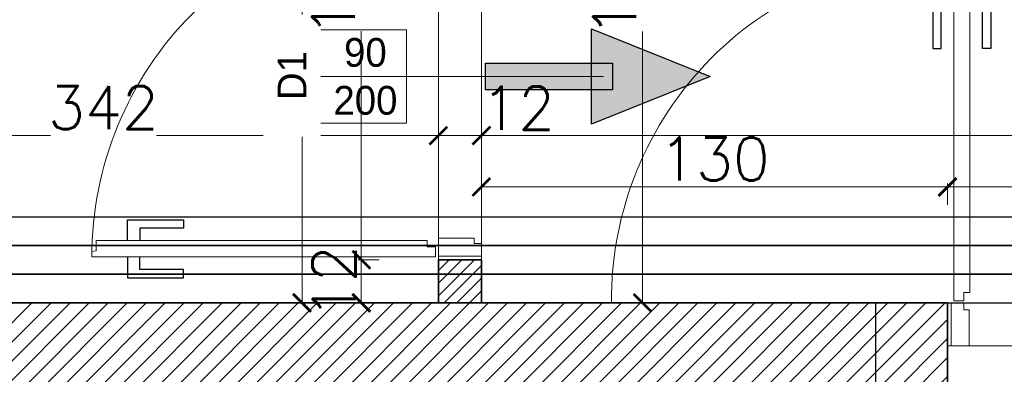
# Model space of a CAD drawing. Header units: millimetres. Extents: x -740 to 33545, y -26688 to 22494.
# Tile 106 of 256: x 9620 to 9894, y 10383 to 10481. Entities that reach past the tile are written whole.
import ezdxf
from ezdxf.lldxf.tags import DXFTag

# ---------------------------------------------------------------- set-up
doc = ezdxf.new("R2010")
doc.units = ezdxf.units.MM
doc.header["$MEASUREMENT"] = 0
doc.layers.get('Defpoints').update_dxf_attribs({"color": 252})
for name, color, linetype in [('_I_EKO_PODKLAD 3', 252, 'Continuous'), ('stolarka', 252, 'Continuous'), ('tabelki opis', 252, 'Continuous')]:
    doc.layers.add(name, color=color, linetype=linetype)
for name, color, linetype, lineweight in [('_IS_EKO_Cyrkulacja', 6, 'Continuous', 30), ('_IS_EKO_W_Ciepła', 1, 'Continuous', 35), ('_IS_EKO_woda_zimna', 5, 'Continuous', 35), ('A_istniejące ściany', 252, 'Continuous', 35), ('A_l.przerywana', 252, 'ICAD_ISO03W100', 9), ('A_opisy', 252, 'Continuous', 15), ('A_projektowane sciany', 252, 'Continuous', 35), ('A_ściany projektowane', 252, 'Continuous', 35), ('l.przerywana', 252, 'ICAD_ISO03W100', 5), ('l.wypełnien', 252, 'Continuous', 5), ('wymiarowanie', 252, 'Continuous', 9)]:
    doc.layers.add(name, color=color, linetype=linetype, lineweight=lineweight)
doc.styles.add('styl2', font='simplex.shx')
tags = doc.linetypes.add('ICAD_ISO03W100', pattern=[30, 12, -18]).pattern_tags.tags
tags[6:7] = [DXFTag(74, 4), DXFTag(75, 0), DXFTag(340, '0'), DXFTag(46, 1.0), DXFTag(50, 0.0), DXFTag(44, 0.0), DXFTag(45, 0.0)]
tags[4:5] = [DXFTag(74, 4), DXFTag(75, 0), DXFTag(340, '0'), DXFTag(46, 1.0), DXFTag(50, 0.0), DXFTag(44, 0.0), DXFTag(45, 0.0)]
doc.dimstyles.new('Skala 1-50', dxfattribs={"dimtxt": 12, "dimasz": 5, "dimexe": 1, "dimexo": 1, "dimgap": 1.5, "dimtad": 1, "dimdec": 1, "dimrnd": 0.5, "dimtxsty": 'styl2', "dimblk": 'ARCHTICK', "dimcen": 5, "dimadec": 0, "dimazin": 0, "dimtfac": 1, "dimtdec": 1, "dimtmove": 1, "dimatfit": 3, "dimldrblk": 'ARCHTICK', "dimfxl": 0, "dimlwd": -1, "dimlwe": -1, "dimarcsym": 0})

# ---------------------------------------------------------------- blocks, each defined once
blk = doc.blocks.new('_ArchTick')
at = {"color": 0, "linetype": 'ByBlock', "const_width": 0.15}
blk.add_lwpolyline([(-0.5, -0.5), (0.5, 0.5)], dxfattribs=at)
blk = doc.blocks.new('*D2201')
at = {"layer": 'Defpoints', "color": 0}
for p in [(9736.23, 10475.54), (9394.23, 10470.43), (9736.23, 10449.07)]:
    blk.add_point(p, dxfattribs=at)
at = {"layer": 'wymiarowanie', "color": 0}
for p, q in [((9394.23, 10454.07), (9394.23, 10448.07)), ((9736.23, 10454.07), (9736.23, 10448.07)), ((9394.23, 10449.07), (9628.06, 10449.07)), ((9736.23, 10449.07), (9657.62, 10449.07))]:
    blk.add_line(p, q, dxfattribs=at)
at = {"layer": 'wymiarowanie', "color": 0, "xscale": 5, "yscale": 5, "zscale": 5, "rotation": 180}
blk.add_blockref('_ArchTick', (9394.23, 10449.07), dxfattribs=at)
at = {"layer": 'wymiarowanie', "color": 0, "xscale": 5, "yscale": 5, "zscale": 5}
blk.add_blockref('_ArchTick', (9736.23, 10449.07), dxfattribs=at)
at = {"layer": 'wymiarowanie', "color": 0, "insert": (9642.84, 10456.87), "char_height": 12, "attachment_point": 5, "style": 'styl2'}
blk.add_mtext('342', dxfattribs=at)
blk = doc.blocks.new('*D2202')
at = {"layer": 'Defpoints', "color": 0}
for p in [(9736.23, 10475.54), (9748.23, 10470.55), (9748.23, 10449.07)]:
    blk.add_point(p, dxfattribs=at)
at = {"layer": 'wymiarowanie', "color": 0}
for p, q in [((9736.23, 10454.07), (9736.23, 10448.07)), ((9748.23, 10454.07), (9748.23, 10448.07)), ((9736.23, 10449.07), (9748.23, 10449.07))]:
    blk.add_line(p, q, dxfattribs=at)
at = {"layer": 'wymiarowanie', "color": 0, "xscale": 5, "yscale": 5, "zscale": 5, "rotation": 180}
blk.add_blockref('_ArchTick', (9736.23, 10449.07), dxfattribs=at)
at = {"layer": 'wymiarowanie', "color": 0, "xscale": 5, "yscale": 5, "zscale": 5}
blk.add_blockref('_ArchTick', (9748.23, 10449.07), dxfattribs=at)
at = {"layer": 'wymiarowanie', "color": 0, "insert": (9758.48, 10456.72), "char_height": 12, "attachment_point": 5, "style": 'styl2'}
blk.add_mtext('12', dxfattribs=at)
blk = doc.blocks.new('*D2203')
at = {"layer": 'Defpoints', "color": 0}
for p in [(9748.23, 10470.55), (11082.39, 10472.82), (11082.39, 10449.07)]:
    blk.add_point(p, dxfattribs=at)
at = {"layer": 'wymiarowanie', "color": 0}
for p, q in [((9748.23, 10454.07), (9748.23, 10448.07)), ((11082.39, 10454.07), (11082.39, 10448.07)), ((9748.23, 10449.07), (10346.75, 10449.07)), ((11082.39, 10449.07), (10383.94, 10449.07))]:
    blk.add_line(p, q, dxfattribs=at)
at = {"layer": 'wymiarowanie', "color": 0, "xscale": 5, "yscale": 5, "zscale": 5, "rotation": 180}
blk.add_blockref('_ArchTick', (9748.23, 10449.07), dxfattribs=at)
at = {"layer": 'wymiarowanie', "color": 0, "xscale": 5, "yscale": 5, "zscale": 5}
blk.add_blockref('_ArchTick', (11082.39, 10449.07), dxfattribs=at)
at = {"layer": 'wymiarowanie', "color": 0, "insert": (10365.34, 10456.46), "char_height": 12, "attachment_point": 5, "style": 'styl2'}
blk.add_mtext('1334', dxfattribs=at)
blk = doc.blocks.new('*D2248')
at = {"layer": 'Defpoints', "color": 0}
for p in [(9731.23, 10592.52), (9698.22, 10402.52), (9720.08, 10402.52)]:
    blk.add_point(p, dxfattribs=at)
at = {"layer": 'wymiarowanie', "color": 0}
for p, q in [((9703.22, 10592.52), (9697.22, 10592.52)), ((9698.22, 10592.52), (9698.22, 10402.52)), ((9703.22, 10402.52), (9697.22, 10402.52))]:
    blk.add_line(p, q, dxfattribs=at)
at = {"layer": 'wymiarowanie', "color": 0, "xscale": 5, "yscale": 5, "zscale": 5}
for p, rotation in [((9698.22, 10592.52), 90), ((9698.22, 10402.52), 270)]:
    blk.add_blockref('_ArchTick', p, dxfattribs=dict(at, rotation=rotation))
at = {"layer": 'wymiarowanie', "color": 0, "insert": (9690.42, 10497.52), "char_height": 12, "attachment_point": 5, "rotation": 90, "style": 'styl2'}
blk.add_mtext('190', dxfattribs=at)
blk = doc.blocks.new('*D2608')
at = {"layer": 'Defpoints', "color": 0}
for p in [(9878.19, 10434.77), (9748.23, 10402.52), (9878.19, 10402.52)]:
    blk.add_point(p, dxfattribs=at)
at = {"layer": 'wymiarowanie', "color": 0}
for p, q in [((9748.23, 10429.77), (9748.23, 10435.77)), ((9748.23, 10434.77), (9878.19, 10434.77)), ((9878.19, 10429.77), (9878.19, 10435.77))]:
    blk.add_line(p, q, dxfattribs=at)
at = {"layer": 'wymiarowanie', "color": 0, "xscale": 5, "yscale": 5, "zscale": 5, "rotation": 180}
blk.add_blockref('_ArchTick', (9748.23, 10434.77), dxfattribs=at)
at = {"layer": 'wymiarowanie', "color": 0, "xscale": 5, "yscale": 5, "zscale": 5}
blk.add_blockref('_ArchTick', (9878.19, 10434.77), dxfattribs=at)
at = {"layer": 'wymiarowanie', "color": 0, "insert": (9813.21, 10442.57), "char_height": 12, "attachment_point": 5, "style": 'styl2'}
blk.add_mtext('130', dxfattribs=at)
blk = doc.blocks.new('*D2609')
at = {"layer": 'Defpoints', "color": 0}
for p in [(9980.19, 10434.77), (9878.19, 10402.52), (9980.19, 10402.52)]:
    blk.add_point(p, dxfattribs=at)
at = {"layer": 'wymiarowanie', "color": 0}
for p, q in [((9878.19, 10429.77), (9878.19, 10435.77)), ((9878.19, 10434.77), (9980.19, 10434.77)), ((9980.19, 10429.77), (9980.19, 10435.77))]:
    blk.add_line(p, q, dxfattribs=at)
at = {"layer": 'wymiarowanie', "color": 0, "xscale": 5, "yscale": 5, "zscale": 5, "rotation": 180}
blk.add_blockref('_ArchTick', (9878.19, 10434.77), dxfattribs=at)
at = {"layer": 'wymiarowanie', "color": 0, "xscale": 5, "yscale": 5, "zscale": 5}
blk.add_blockref('_ArchTick', (9980.19, 10434.77), dxfattribs=at)
at = {"layer": 'wymiarowanie', "color": 0, "insert": (9929.19, 10442.57), "char_height": 12, "attachment_point": 5, "style": 'styl2'}
blk.add_mtext('102', dxfattribs=at)
blk = doc.blocks.new('*D2739')
at = {"layer": 'Defpoints', "color": 0}
for p in [(9714.76, 10414.52), (9736.23, 10414.52), (9736.23, 10402.52)]:
    blk.add_point(p, dxfattribs=at)
at = {"layer": 'wymiarowanie', "color": 0}
for p, q in [((9719.76, 10414.52), (9713.76, 10414.52)), ((9714.76, 10402.52), (9714.76, 10414.52)), ((9719.76, 10402.52), (9713.76, 10402.52))]:
    blk.add_line(p, q, dxfattribs=at)
at = {"layer": 'wymiarowanie', "color": 0, "xscale": 5, "yscale": 5, "zscale": 5}
for p, rotation in [((9714.76, 10414.52), 90), ((9714.76, 10402.52), 270)]:
    blk.add_blockref('_ArchTick', p, dxfattribs=dict(at, rotation=rotation))
at = {"layer": 'wymiarowanie', "color": 0, "insert": (9707.15, 10408.26), "char_height": 12, "attachment_point": 5, "rotation": 90, "style": 'styl2'}
blk.add_mtext('12', dxfattribs=at)
blk = doc.blocks.new('*D2740')
at = {"layer": 'Defpoints', "color": 0}
for p in [(9714.76, 10516.52), (9736.23, 10516.52), (9736.23, 10414.52)]:
    blk.add_point(p, dxfattribs=at)
at = {"layer": 'wymiarowanie', "color": 0}
for p, q in [((9719.76, 10516.52), (9713.76, 10516.52)), ((9714.76, 10516.52), (9714.76, 10505.89)), ((9714.76, 10414.52), (9714.76, 10478.12)), ((9719.76, 10414.52), (9713.76, 10414.52))]:
    blk.add_line(p, q, dxfattribs=at)
at = {"layer": 'wymiarowanie', "color": 0, "xscale": 5, "yscale": 5, "zscale": 5}
for p, rotation in [((9714.76, 10516.52), 90), ((9714.76, 10414.52), 270)]:
    blk.add_blockref('_ArchTick', p, dxfattribs=dict(at, rotation=rotation))
at = {"layer": 'wymiarowanie', "color": 0, "insert": (9706.96, 10492), "char_height": 12, "attachment_point": 5, "rotation": 90, "style": 'styl2'}
blk.add_mtext('102', dxfattribs=at)
blk = doc.blocks.new('*D2747')
at = {"layer": 'Defpoints', "color": 0}
for p in [(9755.23, 10552.52), (9769.18, 10402.52), (9793.17, 10402.52)]:
    blk.add_point(p, dxfattribs=at)
at = {"layer": 'wymiarowanie', "color": 0}
for p, q in [((9788.17, 10552.52), (9794.17, 10552.52)), ((9793.17, 10552.52), (9793.17, 10505.92)), ((9793.17, 10402.52), (9793.17, 10478.08)), ((9788.17, 10402.52), (9794.17, 10402.52))]:
    blk.add_line(p, q, dxfattribs=at)
at = {"layer": 'wymiarowanie', "color": 0, "xscale": 5, "yscale": 5, "zscale": 5}
for p, rotation in [((9793.17, 10552.52), 90), ((9793.17, 10402.52), 270)]:
    blk.add_blockref('_ArchTick', p, dxfattribs=dict(at, rotation=rotation))
at = {"layer": 'wymiarowanie', "color": 0, "insert": (9785.37, 10492), "char_height": 12, "attachment_point": 5, "rotation": 90, "style": 'styl2'}
blk.add_mtext('150', dxfattribs=at)

msp = doc.modelspace()

# ---------------------------------------------------------------- hatches: boundary and pattern name
at = {"layer": '_I_EKO_PODKLAD 3'}
for points in [[(9778.97, 10478.81), (9812.01, 10465.52), (9778.97, 10452.24)], [(9778.97, 10478.81), (9812.01, 10465.52), (9778.97, 10452.24)], [(9779.74, 10461.83), (9779.74, 10469.21), (9749.38, 10469.21), (9749.38, 10461.83)], [(9779.74, 10461.83), (9779.74, 10469.21), (9749.38, 10469.21), (9749.38, 10461.83)]]:
    msp.add_hatch(color=256, dxfattribs=at).paths.add_polyline_path(points)
at = {"layer": 'l.wypełnien'}
h = msp.add_hatch(dxfattribs=at)
h.set_pattern_fill('ANSI31', color=256, scale=20, style=0)
h.paths.add_polyline_path([(9636.23, 10592.52), (9636.23, 10604.52), (9443.47, 10604.52), (9443.47, 10794.52), (9431.47, 10794.52), (9431.47, 10604.52), (9394.23, 10604.52), (9394.23, 10592.52)])
h.paths.add_polyline_path([(9864.23, 10552.52), (9864.23, 10564.52), (9878.23, 10564.52), (9878.23, 10791.99), (9890.23, 10791.99), (9890.23, 10564.52), (9900.23, 10564.52), (9900.23, 10552.52)])
h.paths.add_polyline_path([(9731.23, 10604.52), (9731.23, 10592.52), (9736.23, 10592.52), (9736.23, 10516.52), (9748.23, 10516.52), (9748.23, 10552.52), (9762.23, 10552.52), (9762.23, 10564.52), (9748.23, 10564.52), (9748.23, 10604.52)])
h.paths.add_polyline_path([(9368.19, 10604.52), (9368.19, 10592.52), (9394.23, 10592.52), (9394.23, 10604.52)])
h.paths.add_polyline_path([(9748.23, 10402.52), (9748.23, 10414.52), (9736.23, 10414.52), (9736.23, 10402.52)])
h = msp.add_hatch(dxfattribs=at)
h.set_pattern_fill('ANSI31', color=256, scale=30, style=0)
h.paths.add_polyline_path([(10179.68, 10402.52), (10279.59, 10402.52), (10279.59, 10396.52), (10273.59, 10396.52), (10273.59, 10123.69), (10279.59, 10126.48), (10279.59, 10017.29), (10316.23, 10017.29), (10316.23, 9992.74), (10279.59, 9992.74), (10279.59, 9927.76), (10254.19, 9927.76), (10254.19, 10359.34), (10179.68, 10359.34)])
h.paths.add_polyline_path([(10260.11, 10246.37), (10272.71, 10246.37), (10272.71, 10279.87), (10260.11, 10279.87)], flags=24)
h.paths.add_polyline_path([(10504.8, 10309.84), (10504.8, 10297.84), (10504.8, 10254.75), (10504.8, 10017.29), (10504.8, 9992.74), (10504.8, 9927.76), (10529.35, 9927.76), (10529.35, 10281.34), (10542.35, 10281.34), (10542.35, 10359.34), (10636.35, 10359.34), (10635.51, 10402.52), (10504.8, 10402.52), (10504.8, 10396.52)])
h.paths.add_polyline_path([(10504.8, 10396.52), (10510.8, 10396.52), (10510.8, 10309.84), (10504.8, 10309.84)], flags=16)
h.paths.add_polyline_path([(10504.8, 10392.52), (10504.8, 10309.84), (10510.8, 10309.84), (10510.8, 10396.52), (10504.8, 10396.52)], flags=0)
h.paths.add_polyline_path([(10515.95, 10326.34), (10515.95, 10347.34), (10530.35, 10347.34), (10530.35, 10326.34)], flags=16)
h.paths.add_polyline_path([(10515.95, 10347.34), (10515.95, 10326.34), (10530.35, 10326.34), (10530.35, 10347.34)], flags=0)
h.paths.add_polyline_path([(10515.95, 10297.84), (10515.95, 10293.34), (10530.35, 10293.34), (10530.35, 10314.34), (10515.95, 10314.34), (10515.95, 10309.84)], flags=16)
h.paths.add_polyline_path([(10515.95, 10297.84), (10515.95, 10309.84), (10515.95, 10314.34), (10530.35, 10314.34), (10530.35, 10293.34), (10515.95, 10293.34)], flags=0)
h.paths.add_polyline_path([(10504.8, 10254.75), (10504.8, 10297.84), (10510.8, 10297.84), (10510.8, 10254.75)], flags=16)
h.paths.add_polyline_path([(10510.8, 10254.75), (10510.8, 10297.84), (10504.8, 10297.84), (10504.8, 10259.75), (10504.8, 10254.75)], flags=0)
h.paths.add_polyline_path([(10504.8, 10297.84), (10510.8, 10297.84), (10510.8, 10309.84), (10504.8, 10309.84)], flags=16)
h.paths.add_polyline_path([(10504.8, 10309.84), (10510.8, 10309.84), (10510.8, 10297.84), (10504.8, 10297.84)], flags=0)
h.paths.add_polyline_path([(10510.8, 10309.84), (10515.95, 10309.84), (10515.95, 10297.84), (10510.8, 10297.84)], flags=16)
h.paths.add_polyline_path([(10510.84, 10326.02), (10523.45, 10326.02), (10523.45, 10359.52), (10510.84, 10359.52)], flags=8)
h.paths.add_polyline_path([(10510.84, 10326.02), (10523.45, 10326.02), (10523.45, 10359.52), (10510.84, 10359.52)], flags=8)
h.paths.add_polyline_path([(9506.72, 10359.34), (9506.72, 10402.52), (9858.19, 10402.52), (9858.19, 10359.34)])
h.paths.add_polyline_path([(10000.19, 10359.34), (10089.09, 10359.34), (10089.09, 10402.52), (10000.19, 10402.52)])
h.paths.add_polyline_path([(10273.59, 10123.69), (10273.59, 10396.52), (10279.59, 10396.52), (10279.59, 10359.34), (10279.59, 10126.48)])
h.paths.add_polyline_path([(10372.72, 9992.74), (10372.72, 10017.29), (10316.23, 10017.29), (10316.23, 9992.74)])
h.paths.add_polyline_path([(9858.19, 10359.34), (9858.19, 10402.52), (9878.19, 10402.52), (9878.19, 10359.34)])
h.paths.add_polyline_path([(10000.19, 10359.34), (10000.19, 10402.52), (9980.19, 10402.52), (9980.19, 10359.34)])
h.paths.add_polyline_path([(10279.59, 9907.76), (10279.59, 9927.76), (10254.19, 9927.76), (10254.19, 9907.76)])
h.paths.add_polyline_path([(10529.35, 9907.76), (10529.35, 9927.76), (10504.8, 9927.76), (10504.8, 9907.76)])
h.paths.add_polyline_path([(10494.8, 10017.29), (10494.8, 9992.74), (10504.8, 9992.74), (10504.8, 10017.29)])

# ---------------------------------------------------------------- linework, layer by layer
at = {"layer": '_I_EKO_PODKLAD 3'}
msp.add_lwpolyline([(9778.97, 10478.81), (9812.01, 10465.52), (9778.97, 10452.24), (9778.97, 10478.81)], dxfattribs=at)
msp.add_lwpolyline([(9778.97, 10478.81), (9812.01, 10465.52), (9778.97, 10452.24), (9778.97, 10478.81)], dxfattribs=at)
msp.add_lwpolyline([(9784.78, 10461.83), (9749.38, 10461.83), (9749.38, 10469.21), (9784.78, 10469.21)], close=True, dxfattribs=at)
msp.add_lwpolyline([(9784.78, 10461.83), (9749.38, 10461.83), (9749.38, 10469.21), (9784.78, 10469.21)], close=True, dxfattribs=at)
at = {"layer": '_IS_EKO_Cyrkulacja'}
msp.add_line((9363.39, 10426.49), (10230.19, 10426.5), dxfattribs=at)
at = {"layer": '_IS_EKO_W_Ciepła'}
msp.add_line((9355.39, 10418.52), (10238.19, 10418.52), dxfattribs=at)
at = {"layer": '_IS_EKO_woda_zimna'}
msp.add_line((9347.39, 10410.52), (10246.19, 10410.52), dxfattribs=at)
at = {"layer": 'A_istniejące ściany'}
msp.add_line((9878.19, 10359.34), (9878.19, 10402.52), dxfattribs=at)
msp.add_lwpolyline([(9878.19, 10402.52), (9506.72, 10402.52)], dxfattribs=at)
at = {"layer": 'A_l.przerywana', "lineweight": 30, "ltscale": 0.3}
msp.add_lwpolyline([(9858.19, 10402.52), (10000.19, 10402.52), (10000.19, 10359.34), (9858.19, 10359.34)], close=True, dxfattribs=at)
at = {"layer": 'A_l.przerywana', "ltscale": 0.3}
msp.add_lwpolyline([(9980.19, 10402.52), (9980.19, 10390.52), (9878.19, 10390.52), (9878.19, 10402.52)], dxfattribs=at)
at = {"layer": 'A_projektowane sciany'}
for p, q in [((9736.23, 10402.52), (9736.23, 10414.52)), ((9748.23, 10402.52), (9748.23, 10414.52))]:
    msp.add_line(p, q, dxfattribs=at)
at = {"layer": 'A_ściany projektowane'}
msp.add_line((9736.23, 10414.52), (9748.23, 10414.52), dxfattribs=at)
at = {"layer": 'l.przerywana', "ltscale": 0.3}
msp.add_lwpolyline([(9736.23, 10516.52), (9748.23, 10516.52), (9748.23, 10414.52), (9736.23, 10414.52)], close=True, dxfattribs=at)
at = {"layer": 'stolarka', "lineweight": 9}
for points in [[(9882.72, 10403.1), (9879.94, 10403.1), (9879.94, 10498.87), (9881.44, 10498.85), (9881.62, 10497.71), (9884.46, 10497.71), (9884.46, 10405.4), (9882.72, 10405.4), (9882.72, 10403.1)], [(9735.4, 10418.11), (9735.4, 10415.32), (9639.64, 10415.32), (9639.65, 10416.83), (9640.8, 10417.01), (9640.8, 10419.85), (9733.1, 10419.85), (9733.1, 10418.11), (9735.4, 10418.11)], [(9746.25, 10420.52), (9746.25, 10419.01), (9748.23, 10419.01), (9748.23, 10415.47), (9736.23, 10415.47), (9736.23, 10420.52), (9746.25, 10420.52)], [(9884.24, 10400.55), (9882.72, 10400.55), (9882.72, 10402.52), (9879.19, 10402.52), (9879.19, 10390.52), (9884.24, 10390.52), (9884.24, 10400.55)]]:
    msp.add_lwpolyline(points, dxfattribs=at)
at = {"layer": 'stolarka'}
for points in [[(9879.94, 10488.95), (9874.13, 10488.95), (9874.13, 10473.29), (9876.45, 10473.29), (9876.45, 10485.47), (9879.94, 10485.47)], [(9884.46, 10488.95), (9890.26, 10488.95), (9890.26, 10473.29), (9887.94, 10473.29), (9887.94, 10485.47), (9884.46, 10485.47)], [(9649.55, 10419.85), (9649.55, 10425.65), (9665.22, 10425.65), (9665.22, 10423.33), (9653.03, 10423.33), (9653.03, 10419.85)], [(9649.55, 10415.32), (9649.55, 10409.52), (9665.22, 10409.52), (9665.22, 10411.84), (9653.03, 10411.84), (9653.03, 10415.32)]]:
    msp.add_lwpolyline(points, dxfattribs=at)
at = {"layer": 'stolarka', "linetype": 'ICAD_ISO03W100', "lineweight": 13, "ltscale": 0.3}
for centre, start, end in [((9735.4, 10415.32), 90.0003, 180.0531), ((9880.24, 10403.1), 90.2367, 180.2895), ((9879.93, 10403.1), 0.0003, 90.0531)]:
    msp.add_arc(centre, 95.77, start, end, dxfattribs=at)

# ---------------------------------------------------------------- texts
at = {"layer": 'tabelki opis', "insert": (9451.86, 10460.57), "char_height": 10.24, "width": 164.736, "attachment_point": 1}
msp.add_mtext('\\pi11.48160;{\\fCentury Gothic|b0|i1|c238|p34;STEREFA. EKSPEDYCJI }\\pi11.82976;{\\fCentury Gothic|b0|i1|c238|p34;POSIŁKÓW}', dxfattribs=at)

# ---------------------------------------------------------------- dimensions: what is measured, and where the dimension line sits
at = {"layer": 'wymiarowanie'}
for base, p1, p2, picture, middle in [((9793.17, 10402.52), (9755.23, 10552.52), (9769.18, 10402.52), '*D2747', (9793.17, 10492)), ((9714.76, 10414.52), (9736.23, 10402.52), (9736.23, 10414.52), '*D2739', (9714.8, 10408.26))]:
    dim = msp.add_linear_dim(base=base, p1=p1, p2=p2, angle=90, dimstyle='Skala 1-50', dxfattribs=at)
    dim.commit()
    dim.dimension.update_dxf_attribs({"geometry": picture, "text_midpoint": middle, "dimtype": 160})
dim = msp.add_linear_dim(base=(11082.39, 10449.07), p1=(9748.23, 10470.55), p2=(11082.39, 10472.82), dimstyle='Skala 1-50', dxfattribs=at)
dim.commit()
dim.dimension.update_dxf_attribs({"geometry": '*D2203', "text_midpoint": (10365.34, 10448.66), "dimtype": 160})
for base, p1, p2, picture, middle in [((9878.19, 10434.77), (9748.23, 10402.52), (9878.19, 10402.52), '*D2608', (9813.21, 10442.57)), ((9980.19, 10434.77), (9878.19, 10402.52), (9980.19, 10402.52), '*D2609', (9929.19, 10442.57))]:
    dim = msp.add_linear_dim(base=base, p1=p1, p2=p2, dimstyle='Skala 1-50', dxfattribs=at)
    dim.commit()
    dim.dimension.update_dxf_attribs({"geometry": picture, "text_midpoint": middle})

# ---------------------------------------------------------------- next in the draw order: texts
at = {"layer": 'A_opisy', "ltscale": 0.3, "insert": (9714.31, 10465.52), "char_height": 8, "width": 26, "attachment_point": 5, "bg_fill": 2}
msp.add_mtext('\\pi3.19200;{\\fCentury Gothic|b0|i0|c238|p0;90}\\P{\\fCentury Gothic|b0|i0|c238|p0;200}', dxfattribs=at)

# ---------------------------------------------------------------- next in the draw order: linework, layer by layer
at = {"layer": 'A_opisy'}
msp.add_line((9782.31, 10465.52), (9727.31, 10465.52), dxfattribs=at)
at = {"layer": 'A_opisy', "lineweight": 30, "ltscale": 0.3}
msp.add_lwpolyline([(9688.31, 10452.52), (9688.31, 10478.52), (9701.31, 10478.52), (9701.31, 10452.52)], close=True, dxfattribs=at)
at = {"layer": 'A_opisy', "ltscale": 0.3}
for points in [[(9701.31, 10478.52), (9727.31, 10478.52), (9727.31, 10465.52), (9701.31, 10465.52)], [(9701.31, 10465.52), (9727.31, 10465.52), (9727.31, 10452.52), (9701.31, 10452.52)]]:
    msp.add_lwpolyline(points, close=True, dxfattribs=at)

# ---------------------------------------------------------------- next in the draw order: dimensions: what is measured, and where the dimension line sits
at = {"layer": 'wymiarowanie'}
dim = msp.add_linear_dim(base=(9698.22, 10402.52), p1=(9731.23, 10592.52), p2=(9720.08, 10402.52), angle=90, dimstyle='Skala 1-50', dxfattribs=at)
dim.commit()
dim.dimension.update_dxf_attribs({"geometry": '*D2248', "text_midpoint": (9690.42, 10497.52)})
for base, p1, p2, picture, middle in [((9736.23, 10449.07), (9394.23, 10470.43), (9736.23, 10475.54), '*D2201', (9642.84, 10449.07)), ((9748.23, 10449.07), (9736.23, 10475.54), (9748.23, 10470.55), '*D2202', (9758.48, 10449.07))]:
    dim = msp.add_linear_dim(base=base, p1=p1, p2=p2, dimstyle='Skala 1-50', dxfattribs=at)
    dim.commit()
    dim.dimension.update_dxf_attribs({"geometry": picture, "text_midpoint": middle, "dimtype": 160})

# ---------------------------------------------------------------- next in the draw order: texts
at = {"layer": 'A_opisy', "ltscale": 0.3, "insert": (9695.43, 10465.78), "char_height": 8, "width": 26, "attachment_point": 5, "rotation": 90, "bg_fill": 2}
msp.add_mtext('{\\fCentury Gothic|b0|i0|c238|p0;D1}', dxfattribs=at)

# ---------------------------------------------------------------- next in the draw order: dimensions: what is measured, and where the dimension line sits
at = {"layer": 'wymiarowanie'}
dim = msp.add_linear_dim(base=(9714.76, 10516.52), p1=(9736.23, 10414.52), p2=(9736.23, 10516.52), angle=90, dimstyle='Skala 1-50', dxfattribs=at)
dim.commit()
dim.dimension.update_dxf_attribs({"geometry": '*D2740', "text_midpoint": (9714.76, 10492), "dimtype": 160})

doc.saveas('drawing.dxf')
